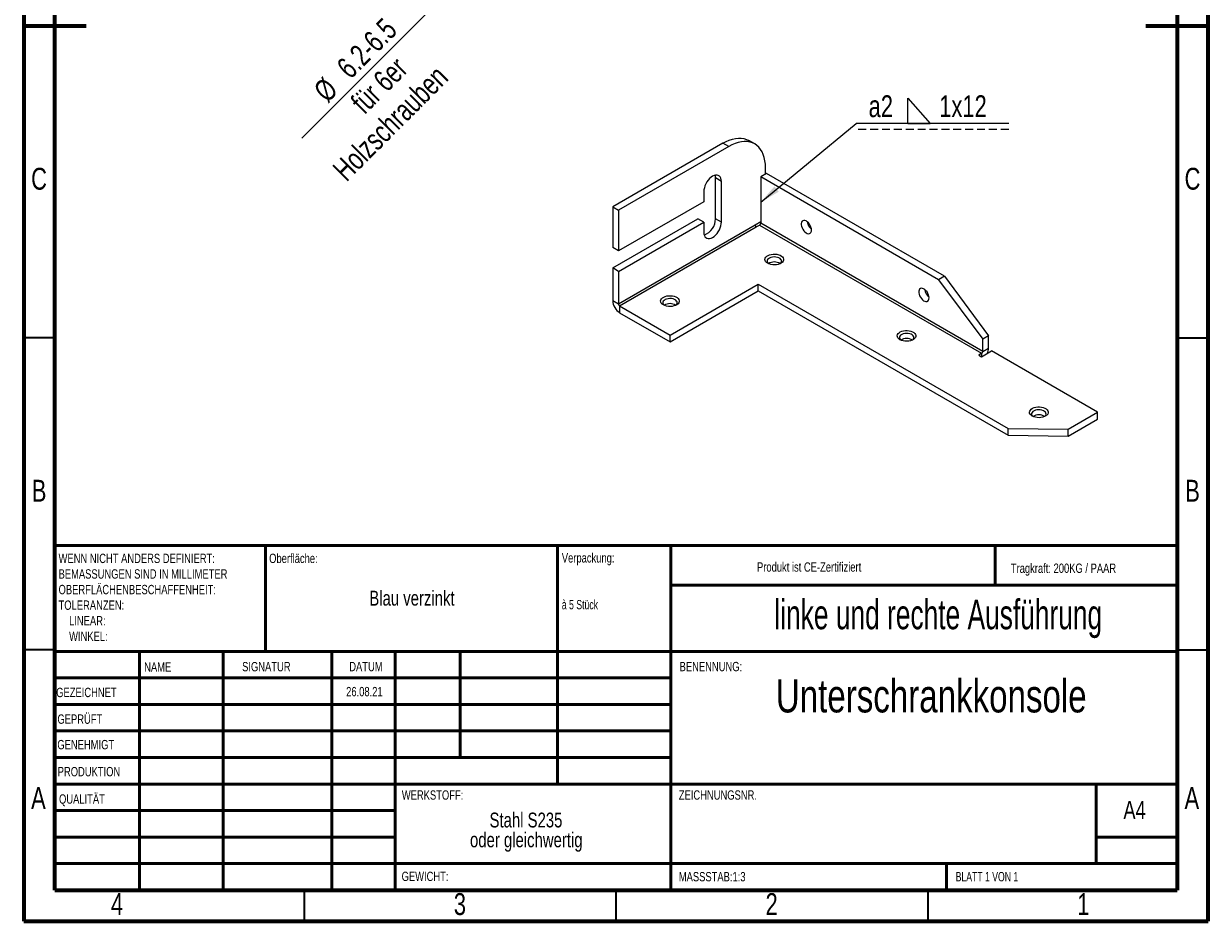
# Model space of a CAD drawing. Header units: millimetres. Extents: x 15 to 205, y 5 to 292.
# Tile 1 of 2: x 15 to 205, y 5 to 149. Entities that reach past the tile are written whole.
import ezdxf

# ---------------------------------------------------------------- set-up
doc = ezdxf.new("R2010")
doc.units = ezdxf.units.MM
doc.linetypes.add('HIDDEN', pattern=[1.905, 1.27, -0.635])
doc.styles.add('SLDTEXTSTYLE0', font='TXT', dxfattribs={"width": 0.75})
doc.styles.add('SLDTEXTSTYLE1', font='TXT', dxfattribs={"width": 0.663})
doc.styles.add('SLDTEXTSTYLE2', font='TXT', dxfattribs={"width": 0.692308})
doc.styles.add('SLDTEXTSTYLE3', font='TXT', dxfattribs={"width": 0.694444})
doc.dimstyles.new('SLDDIMSTYLE2', dxfattribs={"dimtxt": 3.5, "dimasz": 3.302, "dimexe": 0, "dimexo": 0.0625, "dimgap": 0.875, "dimtad": 1, "dimlfac": 3, "dimrnd": 1e-09, "dimzin": 12, "dimdsep": 46, "dimtxsty": 'SLDTEXTSTYLE0', "dimblk1": 'NONE', "dimsah": 1, "dimcen": 0, "dimadec": 0, "dimazin": 3, "dimtfac": 1, "dimtmove": 0, "dimatfit": 3, "dimldrblk": 'NONE', "dimfxl": 1, "dimfrac": 2, "dimtolj": 1, "dimtzin": 12, "dimarcsym": 0})
doc.dimstyles.new('SLDDIMSTYLE3', dxfattribs={"dimtxt": 0.18, "dimasz": 3.302, "dimexe": 0, "dimexo": 0.0625, "dimgap": 0, "dimtad": 0, "dimtih": 1, "dimtoh": 1, "dimdec": 0, "dimrnd": 1e-09, "dimzin": 0, "dimdsep": 46, "dimtxsty": 'Standard', "dimsah": 1, "dimcen": 0.09, "dimadec": 0, "dimazin": 0, "dimtfac": 3.302, "dimtdec": 0, "dimtofl": 0, "dimtmove": 0, "dimatfit": 3, "dimfxl": 1, "dimfrac": 2, "dimtolj": 1, "dimtzin": 0, "dimarcsym": 0})

# ---------------------------------------------------------------- blocks, each defined once
blk = doc.blocks.new('SW_NOTE_0')
at = {"color": 0, "linetype": 'Continuous', "lineweight": 0, "attachment_point": 2, "style": 'SLDTEXTSTYLE0'}
for s, insert, char_height in [('Stahl S235', (7.48, 3.07), 2.381), ('oder gleichwertig', (7.53, -0.11), 2.3813)]:
    blk.add_mtext(s, dxfattribs=dict(at, insert=insert, char_height=char_height))
blk = doc.blocks.new('SW_NOTE_0_1')
at = {"color": 0, "linetype": 'Continuous', "lineweight": 0, "char_height": 1.5, "attachment_point": 1}
for s, insert, style in [('Verpackung:', (0, 1.93), 'SLDTEXTSTYLE0'), ('à 5 Stück', (0, -5.57), 'SLDTEXTSTYLE3')]:
    blk.add_mtext(s, dxfattribs=dict(at, insert=insert, style=style))
blk = doc.blocks.new('SW_NOTE_0_2')
at = {"color": 0, "linetype": 'Continuous', "lineweight": 0, "char_height": 1.5, "attachment_point": 1, "style": 'SLDTEXTSTYLE0'}
for s, insert in [('WENN NICHT ANDERS DEFINIERT:', (0, 1.93)), ('BEMASSUNGEN SIND IN MILLIMETER', (0, -0.57)), ('OBERFLÄCHENBESCHAFFENHEIT:', (0, -3.07)), ('TOLERANZEN:', (0, -5.57)), ('LINEAR:', (1.69, -8.07)), ('WINKEL:', (1.69, -10.57))]:
    blk.add_mtext(s, dxfattribs=dict(at, insert=insert))
blk = doc.blocks.new('_D_11')
at = {"color": 7, "linetype": 'Continuous', "lineweight": 0}
for q in [(100.31, 171.22), (59.63, 130.53)]:
    blk.add_line((98.66, 169.57), q, dxfattribs=at)
at = {"color": 7, "linetype": 'Continuous', "lineweight": 18}
blk.add_solid([(98.66, 169.57), (95.97, 167.59), (96.69, 166.88)], dxfattribs=at)
at = {"color": 7, "linetype": 'Continuous', "lineweight": 18, "char_height": 3.5, "attachment_point": 1, "rotation": 45, "style": 'SLDTEXTSTYLE0'}
for s, insert in [('6.2-6.5', (64.92, 142.3)), ('Holzschrauben', (64.29, 125.87)), ('für 6er', (67.19, 136.63)), ('%%c', (61.23, 138.53))]:
    blk.add_mtext(s, dxfattribs=dict(at, insert=insert))
blk = doc.blocks.new('_None')
blk = doc.blocks.new('SW_SYMBOL_WELD_FILL')
at = {"color": 0, "linetype": 'Continuous', "lineweight": 0}
for p, q in [((100, 0), (100, 900)), ((100, 900), (900, 0)), ((100, 0), (900, 0))]:
    blk.add_line(p, q, dxfattribs=at)
blk = doc.blocks.new('SW_WELDSYMBOL_0')
at = {"color": 0, "linetype": 'Continuous', "lineweight": 0}
blk.add_line((24.49, 0), (0, 0), dxfattribs=at)
at = {"color": 0, "linetype": 'HIDDEN', "lineweight": 0}
blk.add_line((24.49, -1), (0, -1), dxfattribs=at)
at = {"color": 0, "linetype": 'Continuous', "lineweight": 0, "xscale": 0.0044707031, "yscale": 0.0044707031, "zscale": 0.0044707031}
blk.add_blockref('SW_SYMBOL_WELD_FILL', (7.87, 0), dxfattribs=at)
at = {"color": 0, "linetype": 'Continuous', "lineweight": 0, "char_height": 3.5, "attachment_point": 1, "style": 'SLDTEXTSTYLE0'}
for s, insert in [('a2', (2.02, 4.51)), ('1x12', (13.35, 4.51))]:
    blk.add_mtext(s, dxfattribs=dict(at, insert=insert))

msp = doc.modelspace()

# ---------------------------------------------------------------- linework, layer by layer
at = {"color": 7, "linetype": 'Continuous', "lineweight": 70}
for p, q in [((15, 292), (15, 5)), ((205, 5), (205, 292)), ((20, 10), (20, 287)), ((200, 287), (200, 10)), ((15, 148.5), (25, 148.5)), ((195, 148.5), (205, 148.5)), ((20, 10), (200, 10)), ((15, 5), (205, 5))]:
    msp.add_line(p, q, dxfattribs=at)
at = {"color": 7, "linetype": 'Continuous', "lineweight": 25}
for p, q in [((127.1466, 129.7125), (109.4689, 119.5074)), ((128.0894, 129.1682), (127.1466, 129.7125)), ((132.2557, 129.5808), (131.3129, 130.125)), ((128.0894, 129.1682), (110.4117, 118.9631)), ((133.982, 124.7484), (133.982, 125.7654)), ((126.9109, 123.5886), (125.9681, 124.1329)), ((125.9681, 117.6006), (125.9681, 124.1329)), ((126.9109, 117.0563), (126.9109, 123.5886)), ((134.1556, 124.8486), (133.2128, 124.3044)), ((133.2128, 124.3044), (133.2128, 116.9555)), ((161.7477, 107.8315), (133.2128, 124.3044)), ((162.6905, 108.3758), (134.1556, 124.8486)), ((124.0825, 121.9558), (124.0825, 120.3227)), ((124.0825, 120.3227), (110.4117, 112.4308)), ((109.4689, 119.5074), (110.4117, 118.9631)), ((109.4689, 119.5074), (109.4689, 112.975)), ((110.4117, 118.9631), (110.4117, 112.4308)), ((109.4689, 109.7089), (123.1397, 117.6008)), ((110.4117, 109.1646), (124.0825, 117.0566)), ((132.3321, 116.5758), (110.4117, 103.9215)), ((110.5854, 103.6208), (132.5057, 116.2751)), ((124.0825, 117.0566), (123.1397, 117.6008)), ((124.0825, 117.0566), (124.0825, 115.4235)), ((126.9109, 117.0563), (125.9681, 117.6006)), ((132.3321, 116.6475), (133.2128, 117.1559)), ((132.3321, 116.5758), (132.3321, 116.6475)), ((132.5057, 116.2751), (132.5065, 116.2746)), ((132.5065, 116.2746), (133.04, 116.5826)), ((133.04, 116.5826), (168.6451, 96.0282)), ((133.2128, 116.9555), (133.2136, 116.955)), ((133.2136, 116.955), (133.2136, 116.8833)), ((168.8188, 96.3289), (133.2136, 116.8833)), ((110.4117, 112.4308), (109.4689, 112.975)), ((110.4117, 109.1646), (109.4689, 109.7089)), ((109.4689, 109.7089), (109.4689, 104.4658)), ((110.4117, 109.1646), (110.4117, 103.9215)), ((162.6905, 108.3758), (161.7477, 107.8315)), ((162.6905, 108.3758), (169.7616, 98.8501)), ((118.6613, 98.9586), (132.8035, 107.1227)), ((132.8035, 107.1227), (172.8728, 83.9911)), ((132.8035, 106.034), (132.8035, 107.1227)), ((161.7477, 107.8315), (168.8188, 98.3059)), ((118.6613, 97.8699), (132.8035, 106.034)), ((132.8035, 106.034), (172.8728, 82.9024)), ((110.4117, 103.9215), (109.4689, 104.4658)), ((110.5854, 103.6208), (118.6613, 98.9586)), ((110.5854, 103.6208), (110.5854, 102.5321)), ((110.5854, 102.5321), (118.6613, 97.8699)), ((118.6613, 97.8699), (118.6613, 98.9586)), ((169.7616, 98.8501), (168.8188, 98.3059)), ((169.7616, 96.8732), (169.7616, 98.8501)), ((168.8188, 96.3289), (168.8188, 98.3059)), ((168.6451, 96.0282), (168.1737, 95.756)), ((168.1737, 95.756), (168.6451, 95.4839)), ((168.6451, 95.4839), (170.233, 96.4005)), ((168.6451, 96.0282), (168.6451, 95.4839)), ((168.8188, 96.3289), (169.7616, 96.8732)), ((187.2507, 86.5764), (170.233, 96.4005)), ((182.5366, 83.8551), (187.2507, 86.5764)), ((187.2507, 85.4877), (187.2507, 86.5764)), ((172.8728, 83.9911), (182.5366, 83.8551)), ((172.8728, 82.9024), (172.8728, 83.9911)), ((182.5366, 82.7664), (187.2507, 85.4877)), ((182.5366, 82.7664), (182.5366, 83.8551)), ((172.8728, 82.9024), (182.5366, 82.7664))]:
    msp.add_line(p, q, dxfattribs=at)
at = {"color": 7, "linetype": 'Continuous', "lineweight": 35}
for p, q in [((20, 98.5), (15, 98.5)), ((200, 98.5), (205, 98.5)), ((20, 48.5), (15, 48.5)), ((200, 48.5), (205, 48.5)), ((60, 10), (60, 5)), ((110, 10), (110, 5)), ((160, 10), (160, 5))]:
    msp.add_line(p, q, dxfattribs=at)
at = {"color": 7, "linetype": 'Continuous', "lineweight": 50}
for p, q in [((20, 65.25), (200, 65.25)), ((20, 65.25), (20, 10)), ((53.8, 48.25), (53.8, 65.25)), ((100.6, 65.25), (100.6, 27)), ((118.8, 65.25), (118.8, 10)), ((170.8, 58.875), (170.8, 65.25)), ((200, 58.875), (118.8, 58.875)), ((200, 48.25), (20, 48.25)), ((33.5963, 48.25), (33.5963, 10)), ((46.991, 48.25), (46.991, 10)), ((64.3989, 48.25), (64.3989, 10)), ((74.6, 10), (74.6, 48.25)), ((85, 31.25), (85, 48.25)), ((118.8, 44), (20, 44)), ((118.8, 39.75), (20, 39.75)), ((118.8, 35.5), (20, 35.5)), ((118.8, 31.25), (20, 31.25)), ((74.6, 27), (20, 27)), ((74.6, 27), (200, 27)), ((187, 14.25), (187, 27)), ((74.6, 22.7499), (20, 22.7499)), ((74.6, 18.5), (20, 18.5)), ((200, 18.5), (187, 18.5)), ((20, 14.25), (200, 14.25)), ((163, 10), (163, 14.25))]:
    msp.add_line(p, q, dxfattribs=at)
at = {"color": 7, "linetype": 'Continuous', "lineweight": 25, "flags": 128}
for points in [[(127.1466, 129.7125), (127.6602, 129.9831), (128.1698, 130.1998), (128.6717, 130.361), (129.162, 130.4656), (129.6369, 130.5126), (130.0929, 130.5017), (130.5264, 130.433), (130.9343, 130.3071), (131.3129, 130.125)], [(133.982, 125.7654), (133.9595, 126.3455), (133.8924, 126.8953), (133.7812, 127.4106), (133.6266, 127.8875), (133.4299, 128.3224), (133.1925, 128.7119), (132.9163, 129.0531), (132.6034, 129.3434), (132.2561, 129.5806), (131.8771, 129.7628), (131.4692, 129.8888), (131.0357, 129.9574), (130.5797, 129.9683), (130.1048, 129.9213), (129.6145, 129.8168), (129.1126, 129.6555), (128.603, 129.4388), (128.0894, 129.1682)], [(126.9109, 123.5886), (126.8894, 123.8598), (126.8256, 124.0979), (126.7214, 124.2958), (126.58, 124.4473), (126.4057, 124.548), (126.2038, 124.5947), (125.9804, 124.586), (125.7423, 124.5223), (125.4967, 124.4053), (125.2511, 124.2387), (125.013, 124.0276), (124.7896, 123.7783), (124.5876, 123.4984), (124.4133, 123.1965), (124.2719, 122.8817), (124.1678, 122.5636), (124.104, 122.2518), (124.0825, 121.9558)], [(125.9681, 124.1329), (125.9466, 124.4041), (125.9071, 124.5719)], [(124.0825, 115.4235), (124.104, 115.1523), (124.1678, 114.9142), (124.2719, 114.7163), (124.4133, 114.5648), (124.5876, 114.4641), (124.7896, 114.4174), (125.013, 114.4261), (125.2511, 114.4898), (125.4967, 114.6068), (125.7423, 114.7734), (125.9804, 114.9845), (126.2038, 115.2338), (126.4057, 115.5136), (126.58, 115.8156), (126.7214, 116.1304), (126.8256, 116.4485), (126.8894, 116.7603), (126.9109, 117.0563)], [(141.3594, 115.7909), (141.3372, 116.0234), (141.2717, 116.2691), (141.1664, 116.5146), (141.0271, 116.7468), (140.8612, 116.9532), (140.6777, 117.1226), (140.4865, 117.2458), (140.2979, 117.3163), (140.122, 117.3302), (139.9684, 117.2868), (139.8452, 117.1885), (139.7593, 117.0404), (139.7151, 116.8507), (139.7151, 116.6295), (139.7593, 116.3888), (139.8452, 116.1415), (139.9684, 115.901), (140.122, 115.6802), (140.2979, 115.4911), (140.4865, 115.3438), (140.6777, 115.2462), (140.8612, 115.2037), (141.0271, 115.2186), (141.1664, 115.2899), (141.2717, 115.414), (141.3372, 115.584), (141.3594, 115.7909)], [(134.3355, 110.4564), (134.1437, 110.5922), (134.0032, 110.7475), (133.9197, 110.9159), (133.8967, 111.0906), (133.935, 111.2644), (134.0332, 111.4302), (134.1871, 111.5812), (134.3906, 111.7112), (134.6352, 111.8149), (134.911, 111.8881), (135.2067, 111.9277), (135.5101, 111.9321), (135.8088, 111.9012), (136.0907, 111.8362), (136.3441, 111.7398), (136.5587, 111.6159), (136.7257, 111.4696), (136.8383, 111.3069), (136.8919, 111.1344), (136.8842, 110.9593), (136.8156, 110.7886), (136.6888, 110.6294), (136.5092, 110.4882), (136.284, 110.3707), (136.0224, 110.2818), (135.7353, 110.2252), (135.4342, 110.203), (135.1316, 110.2163), (134.8398, 110.2645), (134.5707, 110.3457), (134.3355, 110.4564)], [(136.3241, 110.3882), (136.4231, 110.4769), (136.5231, 110.6222), (136.5624, 110.7769), (136.5387, 110.9327), (136.4535, 111.0811), (136.3113, 111.2142), (136.1198, 111.3248), (135.8892, 111.4069), (135.6321, 111.4561), (135.3622, 111.4697), (135.0942, 111.4471), (134.8425, 111.3893), (134.6206, 111.2996), (134.4405, 111.1828), (134.3119, 111.0452), (134.2418, 110.8941), (134.234, 110.7378), (134.2887, 110.5847), (134.4032, 110.4429), (134.4681, 110.3884)], [(160.2156, 104.9054), (160.1934, 105.1379), (160.1279, 105.3836), (160.0226, 105.6292), (159.8833, 105.8614), (159.7174, 106.0677), (159.5339, 106.2371), (159.3427, 106.3604), (159.1541, 106.4309), (158.9782, 106.4448), (158.8246, 106.4014), (158.7014, 106.303), (158.6155, 106.155), (158.5713, 105.9653), (158.5713, 105.7441), (158.6155, 105.5034), (158.7014, 105.2561), (158.8246, 105.0156), (158.9782, 104.7948), (159.1541, 104.6056), (159.3427, 104.4583), (159.5339, 104.3608), (159.7174, 104.3183), (159.8833, 104.3331), (160.0226, 104.4045), (160.1279, 104.5285), (160.1934, 104.6986), (160.2156, 104.9054)], [(117.6007, 103.789), (117.4089, 103.9248), (117.2683, 104.0801), (117.1848, 104.2486), (117.1618, 104.4233), (117.2001, 104.5971), (117.2983, 104.7629), (117.4523, 104.9139), (117.6557, 105.0439), (117.9004, 105.1476), (118.1762, 105.2207), (118.4718, 105.2603), (118.7752, 105.2648), (119.074, 105.2339), (119.3558, 105.1689), (119.6092, 105.0725), (119.8238, 104.9486), (119.9909, 104.8023), (120.1034, 104.6396), (120.157, 104.4671), (120.1493, 104.2919), (120.0807, 104.1213), (119.954, 103.9621), (119.7743, 103.8208), (119.5491, 103.7034), (119.2876, 103.6145), (119.0004, 103.5578), (118.6993, 103.5357), (118.3967, 103.549), (118.1049, 103.5972), (117.8359, 103.6783), (117.6007, 103.789)], [(119.5892, 103.7209), (119.6882, 103.8095), (119.7882, 103.9549), (119.8275, 104.1096), (119.8039, 104.2654), (119.7187, 104.4138), (119.5765, 104.5469), (119.3849, 104.6575), (119.1544, 104.7396), (118.8972, 104.7888), (118.6274, 104.8024), (118.3594, 104.7797), (118.1076, 104.722), (117.8857, 104.6323), (117.7056, 104.5155), (117.5771, 104.3778), (117.507, 104.2268), (117.4991, 104.0705), (117.5539, 103.9173), (117.6684, 103.7756), (117.7334, 103.7209)], [(155.5487, 98.2103), (155.3569, 98.346), (155.2164, 98.5013), (155.1329, 98.6698), (155.1099, 98.8445), (155.1482, 99.0183), (155.2464, 99.1841), (155.4003, 99.3351), (155.6038, 99.4651), (155.8484, 99.5688), (156.1242, 99.6419), (156.4199, 99.6816), (156.7233, 99.686), (157.022, 99.6551), (157.3039, 99.5901), (157.5573, 99.4937), (157.7719, 99.3698), (157.9389, 99.2235), (158.0515, 99.0608), (158.1051, 98.8883), (158.0974, 98.7132), (158.0288, 98.5425), (157.902, 98.3833), (157.7224, 98.2421), (157.4972, 98.1246), (157.2356, 98.0357), (156.9485, 97.979), (156.6474, 97.9569), (156.3448, 97.9702), (156.053, 98.0184), (155.7839, 98.0995), (155.5487, 98.2103)], [(157.5375, 98.1423), (157.6363, 98.2307), (157.7363, 98.3761), (157.7756, 98.5308), (157.7519, 98.6866), (157.6667, 98.835), (157.5245, 98.9681), (157.333, 99.0787), (157.1024, 99.1608), (156.8453, 99.21), (156.5755, 99.2236), (156.3074, 99.2009), (156.0557, 99.1432), (155.8338, 99.0535), (155.6537, 98.9367), (155.5251, 98.799), (155.455, 98.648), (155.4472, 98.4917), (155.5019, 98.3385), (155.6164, 98.1968), (155.6815, 98.1421)], [(176.7619, 85.9641), (176.5701, 86.0999), (176.4296, 86.2552), (176.3461, 86.4237), (176.3231, 86.5984), (176.3614, 86.7722), (176.4596, 86.938), (176.6135, 87.089), (176.817, 87.219), (177.0616, 87.3227), (177.3374, 87.3958), (177.6331, 87.4354), (177.9365, 87.4399), (178.2352, 87.409), (178.5171, 87.344), (178.7705, 87.2475), (178.9851, 87.1237), (179.1521, 86.9774), (179.2647, 86.8147), (179.3183, 86.6422), (179.3106, 86.467), (179.242, 86.2964), (179.1152, 86.1372), (178.9356, 85.9959), (178.7104, 85.8785), (178.4489, 85.7896), (178.1617, 85.7329), (177.8606, 85.7108), (177.558, 85.7241), (177.2662, 85.7723), (176.9971, 85.8534), (176.7619, 85.9641)], [(178.7507, 85.8962), (178.8495, 85.9846), (178.9495, 86.1299), (178.9888, 86.2847), (178.9652, 86.4405), (178.8799, 86.5889), (178.7377, 86.722), (178.5462, 86.8326), (178.3156, 86.9147), (178.0585, 86.9638), (177.7887, 86.9775), (177.5206, 86.9548), (177.2689, 86.8971), (177.047, 86.8074), (176.8669, 86.6906), (176.7383, 86.5529), (176.6682, 86.4019), (176.6604, 86.2456), (176.7151, 86.0924), (176.8296, 85.9507), (176.8947, 85.896)]]:
    msp.add_lwpolyline(points, dxfattribs=at)
at = {"color": 7, "linetype": 'Continuous', "lineweight": 25}
for centre, radius, start, end in [((123.1028, 117.6546), 2.8658, 291.291776, 358.919242), ((132.709, 116.593), 0.3773, 182.605478, 237.394522), ((132.8366, 116.9005), 0.3773, 302.605478, 357.394522), ((142.4848, 117.393), 1.8408, 188.073944, 231.920679), ((135.3962, 108.9732), 1.6921, 56.745171, 123.254829), ((161.341, 106.5076), 1.8408, 188.073944, 231.920679), ((111.8928, 104.5761), 2.4264, 182.605478, 237.394522), ((110.7887, 103.9386), 0.3773, 182.605478, 237.394522), ((118.6613, 102.3059), 1.6921, 56.745171, 123.254829), ((156.6094, 96.7271), 1.6921, 56.745171, 123.254829), ((168.4418, 96.3461), 0.3773, 302.605478, 357.394522), ((167.5689, 96.9383), 2.1936, 334.964336, 358.299022), ((177.8226, 84.481), 1.6921, 56.745171, 123.254829)]:
    msp.add_arc(centre, radius, start, end, dxfattribs=at)

# ---------------------------------------------------------------- block references
at = {"color": 7, "linetype": 'Continuous', "lineweight": 0}
for name, p in [('SW_WELDSYMBOL_0', (148.5009, 132.8754)), ('SW_NOTE_0_2', (20.5937, 61.9874)), ('SW_NOTE_0_1', (101.3092, 62.0695)), ('SW_NOTE_0', (88.0793, 19.3511))]:
    msp.add_blockref(name, p, dxfattribs=at)

# ---------------------------------------------------------------- texts
for s, insert, char_height, attachment_point, style in [('C', (17.4635, 125.7588), 3.5, 2, 'SLDTEXTSTYLE0'), ('C', (202.4635, 125.7588), 3.5, 2, 'SLDTEXTSTYLE0'), ('B', (17.4733, 75.7588), 3.5, 2, 'SLDTEXTSTYLE0'), ('B', (202.4733, 75.7588), 3.5, 2, 'SLDTEXTSTYLE0'), ('Oberfläche:', (54.3713, 63.9193), 1.5, 1, 'SLDTEXTSTYLE0'), ('Produkt ist CE-Zertifiziert', (132.6146, 62.533), 1.5, 1, 'SLDTEXTSTYLE0'), ('Tragkraft: 200KG / PAAR', (173.3276, 62.3349), 1.5, 1, 'SLDTEXTSTYLE0'), ('Blau verzinkt', (77.2702, 57.9812), 2.38125, 2, 'SLDTEXTSTYLE0'), ('linke und rechte Ausführung', (161.6865, 56.5697), 4.7625, 2, 'SLDTEXTSTYLE1'), ('NAME', (34.3222, 46.5015), 1.5, 1, 'SLDTEXTSTYLE0'), ('SIGNATUR', (50.0336, 46.5618), 1.5, 1, 'SLDTEXTSTYLE0'), ('DATUM', (67.2147, 46.5762), 1.5, 1, 'SLDTEXTSTYLE0'), ('BENENNUNG:', (120.2021, 46.5762), 1.5, 1, 'SLDTEXTSTYLE0'), ('Unterschrankkonsole', (160.5622, 43.7658), 5.291667, 2, 'SLDTEXTSTYLE0'), ('GEZEICHNET', (20.2121, 42.4297), 1.5, 1, 'SLDTEXTSTYLE0'), ('26.08.21', (69.6447, 42.5591), 1.4986, 2, 'SLDTEXTSTYLE0'), ('GEPRÜFT', (20.4105, 38.1544), 1.5, 1, 'SLDTEXTSTYLE0'), ('GENEHMIGT', (20.4017, 34.0643), 1.5, 1, 'SLDTEXTSTYLE0'), ('PRODUKTION', (20.4552, 29.7337), 1.5, 1, 'SLDTEXTSTYLE0'), ('A', (17.3602, 26.5088), 3.5, 2, 'SLDTEXTSTYLE0'), ('QUALITÄT', (20.669, 25.3496), 1.5, 1, 'SLDTEXTSTYLE0'), ('WERKSTOFF:', (75.6459, 25.9861), 1.5, 1, 'SLDTEXTSTYLE0'), ('ZEICHNUNGSNR.', (120.074, 25.9861), 1.5, 1, 'SLDTEXTSTYLE0'), ('A', (202.3602, 26.5088), 3.5, 2, 'SLDTEXTSTYLE0'), ('A4', (191.3887, 24.3004), 2.91042, 1, 'SLDTEXTSTYLE0'), ('GEWICHT:', (75.6178, 12.9493), 1.4986, 1, 'SLDTEXTSTYLE0'), ('MASSSTAB:1:3', (120.074, 12.9001), 1.5, 1, 'SLDTEXTSTYLE0'), ('BLATT 1 VON 1', (164.4783, 12.9001), 1.5, 1, 'SLDTEXTSTYLE2'), ('4', (29.9648, 9.5088), 3.5, 2, 'SLDTEXTSTYLE0'), ('3', (84.9648, 9.5088), 3.5, 2, 'SLDTEXTSTYLE0'), ('2', (134.9648, 9.5088), 3.5, 2, 'SLDTEXTSTYLE0'), ('1', (184.9648, 9.5088), 3.5, 2, 'SLDTEXTSTYLE0')]:
    msp.add_mtext(s, dxfattribs=dict(at, insert=insert, char_height=char_height, attachment_point=attachment_point, style=style))

# ---------------------------------------------------------------- dimensions: what is measured, and where the dimension line sits
at = {"color": 7, "linetype": 'Continuous', "lineweight": 18}
dim = msp.add_diameter_dim_2p(p1=(100.3146, 171.2192), p2=(98.6647, 169.5693), dimstyle='SLDDIMSTYLE2', dxfattribs=at)
dim.commit()
dim.dimension.update_dxf_attribs({"geometry": '_D_11', "text_midpoint": (71.3462, 142.2508), "dimtype": 163})

# ---------------------------------------------------------------- leaders
at = {"color": 7, "linetype": 'Continuous', "lineweight": 0}
msp.add_leader([(133.2128, 120.2517), (148.5009, 132.8754)], dimstyle='SLDDIMSTYLE3', dxfattribs=at)

doc.saveas('drawing.dxf')
